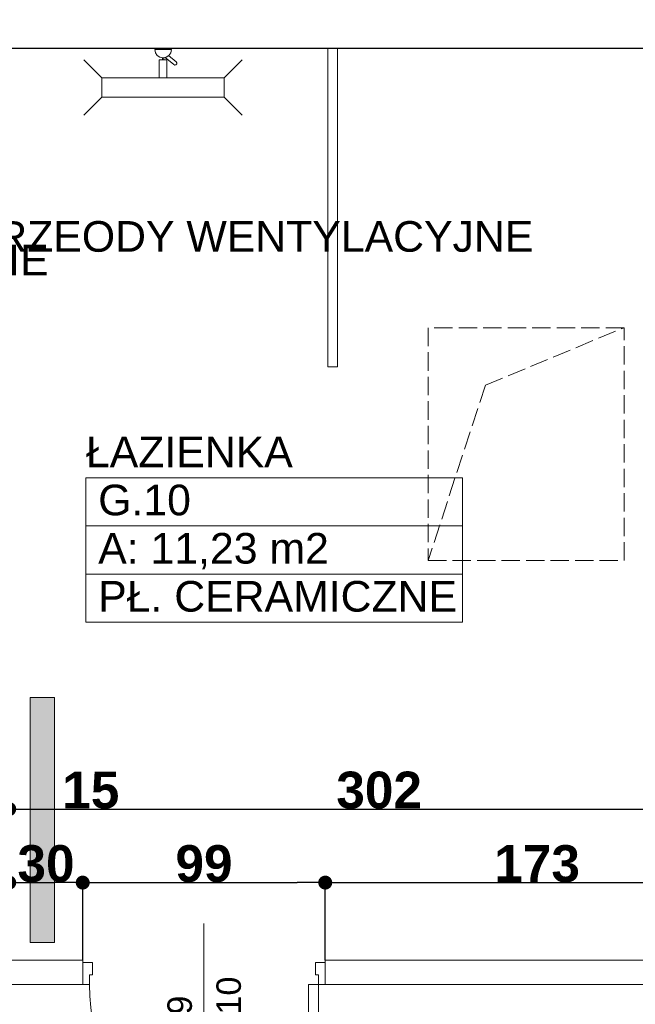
# Model space of a CAD drawing. Header units: millimetres. Extents: x 183299 to 1018155, y -286688 to 171278.
# Tile 75 of 100: x 419431 to 421944, y -85757 to -81740. Entities that reach past the tile are written whole.
import ezdxf
from ezdxf.enums import TextEntityAlignment as Align

# ---------------------------------------------------------------- set-up
doc = ezdxf.new("R2010")
doc.units = ezdxf.units.MM
doc.header["$MEASUREMENT"] = 0
doc.linetypes.add('Krawędzie ukryte 2', pattern=[100, 75, -25])
for name, color, linetype in [('Drzwi ArchiCAD', 7, 'Continuous'), ('Elementy Modelu - Strefy', 7, 'Continuous'), ('inwentaryzacja_sciany', 7, 'Continuous'), ('inwentaryzacja_wyposazenie_sanitarne', 7, 'Continuous'), ('Wymiarowanie - Ogólne', 7, 'Continuous'), ('Znaczniki Drzwi', 7, 'Continuous')]:
    doc.layers.add(name, color=color, linetype=linetype)
for name, color, linetype, lineweight in [('Drzwi ArchiCAD_Nr_Pióra__1', 7, 'Continuous', 13), ('Elementy Modelu - Strefy_Nr_Pióra__6', 250, 'Continuous', 18), ('grzejniki_Nr_Pióra__20', 1, 'Continuous', 0), ('inwentaryzacja_sciany_Nr_Pióra__1', 7, 'Continuous', 13), ('inwentaryzacja_wentylacja_Nr_Pióra__20', 1, 'Continuous', 0), ('inwentaryzacja_wyposazenie_sanitarne_Nr_Pióra__1', 7, 'Continuous', 13), ('Komentarz - Tekst_Nr_Pióra__1', 7, 'Continuous', 13), ('Komentarz - Tekst_Nr_Pióra__20', 1, 'Continuous', 0), ('Znaczniki Drzwi_Nr_Pióra__1', 7, 'Continuous', 13), ('Znaczniki Drzwi_Nr_Pióra__7', 7, 'Continuous', 35)]:
    doc.layers.add(name, color=color, linetype=linetype, lineweight=lineweight)
for name, color, linetype, lineweight, true_color in [('Drzwi ArchiCAD_Nr_Pióra__23', 7, 'Continuous', 20, 0xff6600), ('Drzwi ArchiCAD_Nr_Pióra__3', 7, 'Continuous', 18, 0xff6600), ('inwentaryzacja_sciany_Nr_Pióra__4', 7, 'Continuous', 20, 0x029e21)]:
    doc.layers.add(name, color=color, linetype=linetype, lineweight=lineweight, true_color=true_color)
doc.styles.add('GENERATED_STYLE_1', font='arial.ttf')
doc.styles.add('GENERATED_STYLE_2', font='arialbd.ttf')
doc.styles.get("Standard").update_dxf_attribs({"font": 'txt', "bigfont": 'BIGFONT.SHX'})
doc.dimstyles.new('GENERATED_STYLE__1', dxfattribs={"dimtxt": 150, "dimasz": 114, "dimexe": 0.18, "dimexo": 0, "dimgap": 0.09, "dimtad": 1, "dimtih": 1, "dimtoh": 1, "dimdec": 0, "dimlfac": 0.1, "dimzin": 0, "dimdsep": 46, "dimtxsty": 'GENERATED_STYLE_2', "dimblk": 'ARROWHEAD_11', "dimblk1": 'ARROWHEAD_11', "dimblk2": 'ARROWHEAD_11', "dimcen": 0.09, "dimclrd": 256, "dimclre": 256, "dimclrt": 256, "dimazin": 0, "dimtfac": 1, "dimtdec": 4, "dimtmove": 0, "dimatfit": 3, "dimfxl": 1, "dimtolj": 1, "dimtzin": 0, "dimarcsym": 0})
doc.dimstyles.new('GENERATED_STYLE__2', dxfattribs={"dimtxt": 150, "dimasz": 114, "dimexe": 0.18, "dimexo": 0, "dimgap": 0.09, "dimtad": 1, "dimdec": 0, "dimlfac": 0.1, "dimzin": 0, "dimdsep": 46, "dimtxsty": 'GENERATED_STYLE_2', "dimblk": 'ARROWHEAD_11', "dimblk1": 'ARROWHEAD_11', "dimblk2": 'ARROWHEAD_11', "dimcen": 0.09, "dimclrd": 256, "dimclre": 256, "dimclrt": 256, "dimazin": 0, "dimtfac": 1, "dimtdec": 4, "dimtmove": 0, "dimatfit": 3, "dimfxl": 1, "dimtolj": 1, "dimtzin": 0, "dimarcsym": 0})
doc.dimstyles.new('GENERATED_STYLE__5', dxfattribs={"dimtxt": 0.18, "dimasz": 91.2, "dimexe": 0.18, "dimexo": 0.0625, "dimgap": 0.09, "dimtad": 0, "dimtih": 1, "dimtoh": 1, "dimdec": 4, "dimzin": 0, "dimdsep": 46, "dimcen": 0.09, "dimadec": 0, "dimazin": 0, "dimtfac": 1, "dimtdec": 4, "dimtmove": 0, "dimatfit": 3, "dimldrblk": 'ARROWHEAD_5', "dimfxl": 1, "dimtolj": 1, "dimtzin": 0, "dimarcsym": 0})

# ---------------------------------------------------------------- blocks, each defined once
blk = doc.blocks.new('ŁAZIENKA_G.10_157_2', base_point=(245127.1, -83904.4))
at = {"layer": 'Elementy Modelu - Strefy_Nr_Pióra__6', "linetype": 'Continuous'}
for p, q in [((244358.3, -83708), (245896, -83708)), ((244358.3, -83904.4), (244358.3, -83708)), ((245896, -83708), (245896, -83904.4)), ((245896, -83904.4), (244358.3, -83904.4)), ((244358.3, -83904.4), (245896, -83904.4)), ((244358.3, -84100.9), (244358.3, -83904.4)), ((245896, -83904.4), (245896, -84100.9)), ((245896, -84100.9), (244358.3, -84100.9)), ((244358.3, -84100.9), (245896, -84100.9)), ((244358.3, -84297.3), (244358.3, -84100.9)), ((245896, -84100.9), (245896, -84297.3)), ((245896, -84297.3), (244358.3, -84297.3))]:
    blk.add_line(p, q, dxfattribs=at)
at = {"linetype": 'Continuous', "flags": 1}
for tag in ['ROOM_AREA', 'ROOM_PERIM', 'ROOM_WALLS_SURF', 'ROOM_DOORS_SURF', 'ROOM_WINDS_SURF', 'ROOM_BASELEV', 'ROOM_HEIGHT', 'ROOM_NET_AREA', 'ROOM_REDUCED_AREA', 'ROOM_CALC_AREA', 'ROOM_VOLUME']:
    blk.add_attdef(tag, text='', height=2000, dxfattribs=at).set_placement((245127.1, -84937.6), align=Align.BOTTOM_LEFT)
at = {"layer": 'Elementy Modelu - Strefy_Nr_Pióra__6', "linetype": 'Continuous', "insert": (244408.3, -83933), "char_height": 125, "attachment_point": 1, "style": 'GENERATED_STYLE_1'}
blk.add_mtext('{A: 11,23 m2}', dxfattribs=at)
at = {"layer": 'Elementy Modelu - Strefy_Nr_Pióra__6', "style": 'GENERATED_STYLE_1'}
for tag, p in [('ROOM_NAME', (244358.3, -83702.1)), ('ROOM_NUMBER', (244408.3, -83898.5)), ('basec', (244408.3, -84291.4))]:
    blk.add_attdef(tag, text='', height=125, dxfattribs=at).set_placement(p, align=Align.BOTTOM_LEFT)
blk = doc.blocks.new('D1 Drzwi proste 12_80')
at = {"layer": 'Drzwi ArchiCAD_Nr_Pióra__1', "linetype": 'Continuous'}
for p, q in [((-495, 0), (-495, -90)), ((495, 0), (495, -90))]:
    blk.add_line(p, q, dxfattribs=at)
at = {"layer": 'Drzwi ArchiCAD_Nr_Pióra__23', "linetype": 'Continuous'}
for p, q in [((-467, 0), (-495, 0)), ((-495, 0), (-495, -90)), ((-467, -40), (-467, 0)), ((495, 0), (467, 0)), ((467, 0), (467, -40)), ((495, -90), (495, 0)), ((-455, -40), (-467, -40)), ((-455, -90), (-455, -40)), ((467, -40), (455, -40)), ((455, -40), (455, -90)), ((-495, -90), (-455, -90)), ((455, -90), (495, -90))]:
    blk.add_line(p, q, dxfattribs=at)
at = {"layer": 'Drzwi ArchiCAD_Nr_Pióra__3', "linetype": 'Continuous'}
for p, q in [((467, 934), (427, 934)), ((427, 934), (427, 0)), ((467, 0), (467, 934)), ((427, 0), (467, 0))]:
    blk.add_line(p, q, dxfattribs=at)
blk.add_arc((467, 0), 934, 92.4545, 180, dxfattribs=at)
blk = doc.blocks.new('Znacznik O 12_276')
at = {"layer": 'Znaczniki Drzwi_Nr_Pióra__1', "linetype": 'Continuous'}
blk.add_line((0, 421.4), (0, -250), dxfattribs=at)
at = {"layer": 'Znaczniki Drzwi_Nr_Pióra__7', "linetype": 'Continuous', "char_height": 100, "attachment_point": 7, "rotation": 270, "style": 'GENERATED_STYLE_1'}
for s, insert in [('{210}', (-152.1, 200)), ('{99}', (47.9, 200))]:
    blk.add_mtext(s, dxfattribs=dict(at, insert=insert))
blk = doc.blocks.new('Ściana_739_2', base_point=(247215.1, -85775.8))
at = {"layer": 'inwentaryzacja_sciany_Nr_Pióra__1', "linetype": 'Continuous'}
for p, q in [((243895.1, -85675.8), (241335.1, -85675.8)), ((244345.1, -85675.8), (244045.1, -85675.8)), ((244345.1, -85685.8), (244345.1, -85675.8)), ((245335.1, -85685.8), (245335.1, -85675.8)), ((247065.1, -85675.8), (245335.1, -85675.8)), ((244345.1, -85775.8), (244345.1, -85685.8)), ((245335.1, -85775.8), (245335.1, -85685.8)), ((241185.1, -85775.8), (244345.1, -85775.8)), ((245335.1, -85775.8), (247215.1, -85775.8))]:
    blk.add_line(p, q, dxfattribs=at)
at = {"layer": 'Drzwi ArchiCAD', "linetype": 'Continuous', "xscale": -1, "rotation": 180}
blk.add_blockref('D1 Drzwi proste 12_80', (244840.1, -85775.8), dxfattribs=at)
at = {"layer": 'Znaczniki Drzwi', "rotation": 180}
blk.add_blockref('Znacznik O 12_276', (244840.1, -85775.8), dxfattribs=at)
blk = doc.blocks.new('Ściana_742_2', base_point=(248915.1, -81955.8))
at = {"layer": 'inwentaryzacja_sciany_Nr_Pióra__1', "linetype": 'Continuous'}
for p, q in [((244045.1, -81955.8), (245345.1, -81955.8)), ((245385.1, -81955.8), (247065.1, -81955.8))]:
    blk.add_line(p, q, dxfattribs=at)
blk = doc.blocks.new('Ściana_358_2', base_point=(245345.1, -81955.8))
at = {"layer": 'inwentaryzacja_sciany_Nr_Pióra__1', "linetype": 'Continuous'}
for p, q in [((245345.1, -81955.8), (245345.1, -83255.8)), ((245385.1, -83255.8), (245385.1, -81955.8)), ((245345.1, -83255.8), (245385.1, -83255.8))]:
    blk.add_line(p, q, dxfattribs=at)
blk = doc.blocks.new('Armatura- prysznic 12_2')
at = {"layer": 'inwentaryzacja_wyposazenie_sanitarne_Nr_Pióra__1', "linetype": 'Continuous'}
for p, q in [((15.9, 120), (-15.9, 120)), ((-15.9, 120), (-15.9, 47)), ((15.9, 47), (15.9, 120)), ((-15.9, 47), (15.9, 47)), ((-2.9, 38), (-2.9, 47)), ((2.9, 38), (2.9, 47)), ((8, 37), (44, 66.7)), ((22.5, 29.9), (53.6, 55.5)), ((44, 66.7), (48.3, 68.4)), ((48.3, 68.4), (52.7, 67.3)), ((52.7, 67.3), (55.7, 63.8)), ((56, 59.3), (53.6, 55.5)), ((55.7, 63.8), (56, 59.3)), ((-31.4, 18), (-34, 5.2)), ((-34, 5.2), (34, 5.2)), ((-24, 28.8), (-31.4, 18)), ((-24.3, 0), (-24.3, 5.2)), ((-24.3, 0), (24.3, 0)), ((-13, 36.1), (-24, 28.8)), ((0, 38.6), (-13, 36.1)), ((0, 38.6), (13, 36.1)), ((13, 36.1), (24, 28.8)), ((24, 28.8), (31.4, 18)), ((24.3, 0), (24.3, 5.2)), ((31.4, 18), (34, 5.2))]:
    blk.add_line(p, q, dxfattribs=at)
blk = doc.blocks.new('ARROWHEAD_11')
at = {"linetype": 'Continuous'}
blk.add_line((0, 0), (-1, 0), dxfattribs=at)
at = {"linetype": 'Continuous', "const_width": 0.25, "flags": 128}
blk.add_lwpolyline([(-0.125, 0, 1), (0.125, 0, 1)], format="xyb", close=True, dxfattribs=at)
blk = doc.blocks.new('*D5263')
at = {"layer": 'Defpoints', "color": 0}
for p in [(424008, -80756.3), (419578, -90726.3), (424008, -95196.3)]:
    blk.add_point(p, dxfattribs=at)
at = {"layer": 'Wymiarowanie - Ogólne', "linetype": 'Continuous', "lineweight": -2}
for p, q in [((424008, -80756.3), (424008, -95196.5)), ((419578, -90726.3), (419578, -95196.5)), ((419692, -95196.3), (423894, -95196.3))]:
    blk.add_line(p, q, dxfattribs=at)
at = {"layer": 'Wymiarowanie - Ogólne', "lineweight": -2, "xscale": 114, "yscale": 114, "zscale": 114, "rotation": 180}
blk.add_blockref('ARROWHEAD_11', (419578, -95196.3), dxfattribs=at)
at = {"layer": 'Wymiarowanie - Ogólne', "lineweight": -2, "xscale": 114, "yscale": 114, "zscale": 114}
blk.add_blockref('ARROWHEAD_11', (424008, -95196.3), dxfattribs=at)
at = {"layer": 'Wymiarowanie - Ogólne', "insert": (421793, -95119.7), "char_height": 150, "attachment_point": 5, "style": 'GENERATED_STYLE_2'}
blk.add_mtext('\\A1;443', dxfattribs=at)
blk = doc.blocks.new('*D6679')
at = {"layer": 'Defpoints', "color": 0}
for p in [(419238, -83766.3), (419388, -83766.3), (419388, -84960)]:
    blk.add_point(p, dxfattribs=at)
at = {"layer": 'Wymiarowanie - Ogólne', "linetype": 'Continuous', "lineweight": -2}
for p, q in [((419238, -83766.3), (419238, -84960.2)), ((419388, -83766.3), (419388, -84960.2)), ((419124, -84960), (419010, -84960)), ((419238, -84960), (419388, -84960)), ((419502, -84960), (419826.1, -84960))]:
    blk.add_line(p, q, dxfattribs=at)
at = {"layer": 'Wymiarowanie - Ogólne', "lineweight": -2, "xscale": 114, "yscale": 114, "zscale": 114}
blk.add_blockref('ARROWHEAD_11', (419238, -84960), dxfattribs=at)
at = {"layer": 'Wymiarowanie - Ogólne', "lineweight": -2, "xscale": 114, "yscale": 114, "zscale": 114, "rotation": 180}
blk.add_blockref('ARROWHEAD_11', (419388, -84960), dxfattribs=at)
at = {"layer": 'Wymiarowanie - Ogólne', "insert": (419721, -84883.4), "char_height": 150, "attachment_point": 5, "style": 'GENERATED_STYLE_2'}
blk.add_mtext('\\A1;15', dxfattribs=at)
blk = doc.blocks.new('*D6680')
at = {"layer": 'Defpoints', "color": 0}
for p in [(419388, -83766.3), (422408, -83766.3), (422408, -84960)]:
    blk.add_point(p, dxfattribs=at)
at = {"layer": 'Wymiarowanie - Ogólne', "linetype": 'Continuous', "lineweight": -2}
for p, q in [((419388, -83766.3), (419388, -84960.2)), ((422408, -83766.3), (422408, -84960.2)), ((419502, -84960), (422294, -84960))]:
    blk.add_line(p, q, dxfattribs=at)
at = {"layer": 'Wymiarowanie - Ogólne', "lineweight": -2, "xscale": 114, "yscale": 114, "zscale": 114, "rotation": 180}
blk.add_blockref('ARROWHEAD_11', (419388, -84960), dxfattribs=at)
at = {"layer": 'Wymiarowanie - Ogólne', "lineweight": -2, "xscale": 114, "yscale": 114, "zscale": 114}
blk.add_blockref('ARROWHEAD_11', (422408, -84960), dxfattribs=at)
at = {"layer": 'Wymiarowanie - Ogólne', "insert": (420898, -84883.4), "char_height": 150, "attachment_point": 5, "style": 'GENERATED_STYLE_2'}
blk.add_mtext('\\A1;302', dxfattribs=at)
blk = doc.blocks.new('*D6694')
at = {"layer": 'Defpoints', "color": 0}
for p in [(419688, -85260), (419388, -85576.3), (419688, -85576.3)]:
    blk.add_point(p, dxfattribs=at)
at = {"layer": 'Wymiarowanie - Ogólne', "linetype": 'Continuous', "lineweight": -2}
for p, q in [((419388, -85576.3), (419388, -85259.8)), ((419502, -85260), (419574, -85260)), ((419688, -85576.3), (419688, -85259.8))]:
    blk.add_line(p, q, dxfattribs=at)
at = {"layer": 'Wymiarowanie - Ogólne', "lineweight": -2, "xscale": 114, "yscale": 114, "zscale": 114, "rotation": 180}
blk.add_blockref('ARROWHEAD_11', (419388, -85260), dxfattribs=at)
at = {"layer": 'Wymiarowanie - Ogólne', "lineweight": -2, "xscale": 114, "yscale": 114, "zscale": 114}
blk.add_blockref('ARROWHEAD_11', (419688, -85260), dxfattribs=at)
at = {"layer": 'Wymiarowanie - Ogólne', "insert": (419538, -85183.4), "char_height": 150, "attachment_point": 5, "style": 'GENERATED_STYLE_2'}
blk.add_mtext('\\A1;30', dxfattribs=at)
blk = doc.blocks.new('*D6695')
at = {"layer": 'Defpoints', "color": 0}
for p in [(420678, -85260), (419688, -85576.3), (420678, -85576.3)]:
    blk.add_point(p, dxfattribs=at)
at = {"layer": 'Wymiarowanie - Ogólne', "linetype": 'Continuous', "lineweight": -2}
for p, q in [((419688, -85576.3), (419688, -85259.8)), ((419802, -85260), (420564, -85260)), ((420678, -85576.3), (420678, -85259.8))]:
    blk.add_line(p, q, dxfattribs=at)
at = {"layer": 'Wymiarowanie - Ogólne', "lineweight": -2, "xscale": 114, "yscale": 114, "zscale": 114, "rotation": 180}
blk.add_blockref('ARROWHEAD_11', (419688, -85260), dxfattribs=at)
at = {"layer": 'Wymiarowanie - Ogólne', "lineweight": -2, "xscale": 114, "yscale": 114, "zscale": 114}
blk.add_blockref('ARROWHEAD_11', (420678, -85260), dxfattribs=at)
at = {"layer": 'Wymiarowanie - Ogólne', "insert": (420183, -85183.3), "char_height": 150, "attachment_point": 5, "style": 'GENERATED_STYLE_2'}
blk.add_mtext('\\A1;99', dxfattribs=at)
blk = doc.blocks.new('*D6696')
at = {"layer": 'Defpoints', "color": 0}
for p in [(422408, -85260), (420678, -85576.3), (422408, -85576.3)]:
    blk.add_point(p, dxfattribs=at)
at = {"layer": 'Wymiarowanie - Ogólne', "linetype": 'Continuous', "lineweight": -2}
for p, q in [((420678, -85576.3), (420678, -85259.8)), ((420792, -85260), (422294, -85260)), ((422408, -85576.3), (422408, -85259.8))]:
    blk.add_line(p, q, dxfattribs=at)
at = {"layer": 'Wymiarowanie - Ogólne', "lineweight": -2, "xscale": 114, "yscale": 114, "zscale": 114, "rotation": 180}
blk.add_blockref('ARROWHEAD_11', (420678, -85260), dxfattribs=at)
at = {"layer": 'Wymiarowanie - Ogólne', "lineweight": -2, "xscale": 114, "yscale": 114, "zscale": 114}
blk.add_blockref('ARROWHEAD_11', (422408, -85260), dxfattribs=at)
at = {"layer": 'Wymiarowanie - Ogólne', "insert": (421543, -85183.4), "char_height": 150, "attachment_point": 5, "style": 'GENERATED_STYLE_2'}
blk.add_mtext('\\A1;173', dxfattribs=at)
blk = doc.blocks.new('*D6806')
at = {"layer": 'Defpoints', "color": 0}
for p in [(416158, -81856.3), (424948.9, -81856.3), (424258, -85226.3)]:
    blk.add_point(p, dxfattribs=at)
at = {"layer": 'Wymiarowanie - Ogólne', "linetype": 'Continuous', "lineweight": -2}
for p, q in [((416158, -81856.3), (424949, -81856.3)), ((424948.9, -85112.3), (424948.9, -81970.3)), ((424258, -85226.3), (424949, -85226.3))]:
    blk.add_line(p, q, dxfattribs=at)
at = {"layer": 'Wymiarowanie - Ogólne', "lineweight": -2, "xscale": 114, "yscale": 114, "zscale": 114}
for p, rotation in [((424948.9, -81856.3), 90), ((424948.9, -85226.3), 270)]:
    blk.add_blockref('ARROWHEAD_11', p, dxfattribs=dict(at, rotation=rotation))
at = {"layer": 'Wymiarowanie - Ogólne', "insert": (424872.3, -83541.3), "char_height": 150, "attachment_point": 5, "rotation": 90, "style": 'GENERATED_STYLE_2'}
blk.add_mtext('\\A1;337', dxfattribs=at)
blk = doc.blocks.new('*D6807')
at = {"layer": 'Defpoints', "color": 0}
for p in [(416158, -81566.3), (424948.9, -81566.3), (416158, -81856.3)]:
    blk.add_point(p, dxfattribs=at)
at = {"layer": 'Wymiarowanie - Ogólne', "linetype": 'Continuous', "lineweight": -2}
for p, q in [((416158, -81566.3), (424949, -81566.3)), ((424948.9, -81742.3), (424948.9, -81680.3)), ((416158, -81856.3), (424949, -81856.3))]:
    blk.add_line(p, q, dxfattribs=at)
at = {"layer": 'Wymiarowanie - Ogólne', "lineweight": -2, "xscale": 114, "yscale": 114, "zscale": 114}
for p, rotation in [((424948.9, -81566.3), 90), ((424948.9, -81856.3), 270)]:
    blk.add_blockref('ARROWHEAD_11', p, dxfattribs=dict(at, rotation=rotation))
at = {"layer": 'Wymiarowanie - Ogólne', "insert": (424872.1, -81711.3), "char_height": 150, "attachment_point": 5, "rotation": 90, "style": 'GENERATED_STYLE_2'}
blk.add_mtext('\\A1;29', dxfattribs=at)
blk = doc.blocks.new('ARROWHEAD_5')
at = {"linetype": 'Continuous'}
blk.add_line((0, 0), (-1, 0), dxfattribs=at)
blk.add_solid([(-1, 0.2679), (0, 0), (-1, -0.2679), (-1, 0.2679)], dxfattribs=at)

msp = doc.modelspace()

# ---------------------------------------------------------------- hatches: boundary and pattern name
at = {"layer": 'inwentaryzacja_wentylacja_Nr_Pióra__20', "linetype": 'Continuous'}
msp.add_hatch(color=256, dxfattribs=at).paths.add_polyline_path([(419473.3012, -85504.24199), (419573.3012, -85504.24199), (419573.3012, -84504.24199), (419473.3012, -84504.24199)], flags=0)

# ---------------------------------------------------------------- linework, layer by layer
at = {"layer": 'grzejniki_Nr_Pióra__20', "linetype": 'Continuous'}
for p, q in [((419473.3012, -84504.24199), (419573.3012, -84504.24199)), ((419473.3012, -84504.24199), (419473.3012, -85504.24199)), ((419573.3012, -84504.24199), (419573.3012, -85504.24199)), ((419573.3012, -85504.24199), (419473.3012, -85504.24199))]:
    msp.add_line(p, q, dxfattribs=at)
at = {"layer": 'inwentaryzacja_sciany_Nr_Pióra__4', "linetype": 'Krawędzie ukryte 2'}
for p, q in [((421097.95206, -82996.52586), (421097.95206, -83946.52586)), ((421897.95206, -82996.52586), (421097.95206, -82996.52586)), ((421331.76418, -83230.33798), (421897.95206, -82996.52586)), ((421897.95206, -83946.52586), (421897.95206, -82996.52586)), ((421331.76418, -83230.33798), (421097.95206, -83946.52586)), ((421097.95206, -83946.52586), (421897.95206, -83946.52586))]:
    msp.add_line(p, q, dxfattribs=at)

# ---------------------------------------------------------------- block references
at = {"layer": 'Elementy Modelu - Strefy', "linetype": 'Continuous'}
ref = msp.add_blockref('ŁAZIENKA_G.10_157_2', (420470.04178, -83804.99343), dxfattribs=at)
ref.add_attrib('ROOM_NAME', 'ŁAZIENKA', dxfattribs={"layer": 'Elementy Modelu - Strefy_Nr_Pióra__6', "color": 5, "linetype": 'Continuous', "height": 125, "style": 'GENERATED_STYLE_1'}).set_placement((419701.18302, -83602.65107), align=Align.BOTTOM_LEFT)
ref.add_attrib('ROOM_NUMBER', 'G.10', dxfattribs={"layer": 'Elementy Modelu - Strefy_Nr_Pióra__6', "color": 5, "linetype": 'Continuous', "height": 125, "style": 'GENERATED_STYLE_1'}).set_placement((419751.18302, -83799.07964), align=Align.BOTTOM_LEFT)
ref.add_attrib('basec', 'PŁ. CERAMICZNE', dxfattribs={"layer": 'Elementy Modelu - Strefy_Nr_Pióra__6', "color": 5, "linetype": 'Continuous', "height": 125, "style": 'GENERATED_STYLE_1'}).set_placement((419751.18302, -84191.93678), align=Align.BOTTOM_LEFT)
at = {"layer": 'inwentaryzacja_sciany'}
for name, p in [('Ściana_742_2', (424257.95206, -81856.32699)), ('Ściana_739_2', (422557.95206, -85676.32699))]:
    msp.add_blockref(name, p, dxfattribs=at)

# ---------------------------------------------------------------- dimensions: what is measured, and where the dimension line sits
at = {"layer": 'Wymiarowanie - Ogólne', "linetype": 'Continuous'}
for base, p1, p2, picture, middle in [((419387.95206, -84960.00257), (419237.95206, -83766.32699), (419387.95206, -83766.32699), '*D6679', (419721.04206, -84883.41257)), ((422407.95206, -84960.00257), (419387.95206, -83766.32699), (422407.95206, -83766.32699), '*D6680', (420897.95206, -84883.41257)), ((419687.95206, -85260.00257), (419387.95206, -85576.32699), (419687.95206, -85576.32699), '*D6694', (419537.95206, -85183.41257)), ((420677.95206, -85260.00257), (419687.95206, -85576.32699), (420677.95206, -85576.32699), '*D6695', (420182.95206, -85183.26257)), ((422407.95206, -85260.00257), (420677.95206, -85576.32699), (422407.95206, -85576.32699), '*D6696', (421542.95206, -85183.41257))]:
    dim = msp.add_linear_dim(base=base, p1=p1, p2=p2, dimstyle='GENERATED_STYLE__1', dxfattribs=at)
    dim.commit()
    dim.dimension.update_dxf_attribs({"geometry": picture, "text_midpoint": middle})

# ---------------------------------------------------------------- next in the draw order: linework, layer by layer
at = {"layer": 'inwentaryzacja_sciany_Nr_Pióra__1', "linetype": 'Continuous'}
for p, q in [((419765.88953, -81976.32699), (419692.89079, -81903.32826)), ((420265.88953, -81976.32699), (420338.88826, -81903.32826)), ((419765.88953, -81976.32699), (420265.88953, -81976.32699)), ((419765.88953, -81976.32699), (419765.88953, -82056.32699)), ((420265.88953, -81976.32699), (420265.88953, -82056.32699)), ((419765.88953, -82056.32699), (419692.89079, -82129.32573)), ((420265.88953, -82056.32699), (419765.88953, -82056.32699)), ((420265.88953, -82056.32699), (420338.88826, -82129.32573))]:
    msp.add_line(p, q, dxfattribs=at)

# ---------------------------------------------------------------- next in the draw order: block references
at = {"layer": 'inwentaryzacja_sciany'}
msp.add_blockref('Ściana_358_2', (420687.95206, -81856.32699), dxfattribs=at)
at = {"layer": 'inwentaryzacja_wyposazenie_sanitarne', "linetype": 'Continuous', "xscale": -1, "rotation": 180}
msp.add_blockref('Armatura- prysznic 12_2', (420015.88953, -81856.32699), dxfattribs=at)

# ---------------------------------------------------------------- next in the draw order: texts
at = {"layer": 'Komentarz - Tekst_Nr_Pióra__20', "linetype": 'Continuous', "insert": (418365.06778, -82673.01494), "char_height": 125, "width": 3104.0045458, "attachment_point": 4, "line_spacing_factor": 0.46425, "style": 'GENERATED_STYLE_1'}
msp.add_mtext('{POZIOME PRZEODY WENTYLACYJNE\\PW OBUDOWIE}', dxfattribs=at)

# ---------------------------------------------------------------- next in the draw order: dimensions: what is measured, and where the dimension line sits
at = {"layer": 'Wymiarowanie - Ogólne', "linetype": 'Continuous'}
dim = msp.add_linear_dim(base=(424007.95206, -95196.32699), p1=(419577.95206, -90726.32699), p2=(424007.95206, -80756.32699), dimstyle='GENERATED_STYLE__1', dxfattribs=at)
dim.commit()
dim.dimension.update_dxf_attribs({"geometry": '*D5263', "text_midpoint": (421792.95206, -95119.73699)})
for base, p1, p2, picture, middle in [((424948.86922, -81566.32699), (416157.95206, -81856.32699), (416157.95206, -81566.32699), '*D6807', (424872.12922, -81711.32699)), ((424948.86922, -81856.32699), (424257.95206, -85226.32699), (416157.95206, -81856.32699), '*D6806', (424872.27922, -83541.32699))]:
    dim = msp.add_linear_dim(base=base, p1=p1, p2=p2, angle=90, dimstyle='GENERATED_STYLE__2', dxfattribs=at)
    dim.commit()
    dim.dimension.update_dxf_attribs({"geometry": picture, "text_midpoint": middle})

# ---------------------------------------------------------------- next in the draw order: leaders
at = {"layer": 'Komentarz - Tekst_Nr_Pióra__1', "linetype": 'Continuous', "annotation_type": 0, "has_hookline": 1, "hookline_direction": 0, "text_width": 1681.875}
msp.add_leader([(418112.2125, -82301.81076), (418112.2125, -82673.01494), (418364.97778, -82673.01494)], dimstyle='GENERATED_STYLE__5', dxfattribs=at)

doc.saveas('drawing.dxf')
